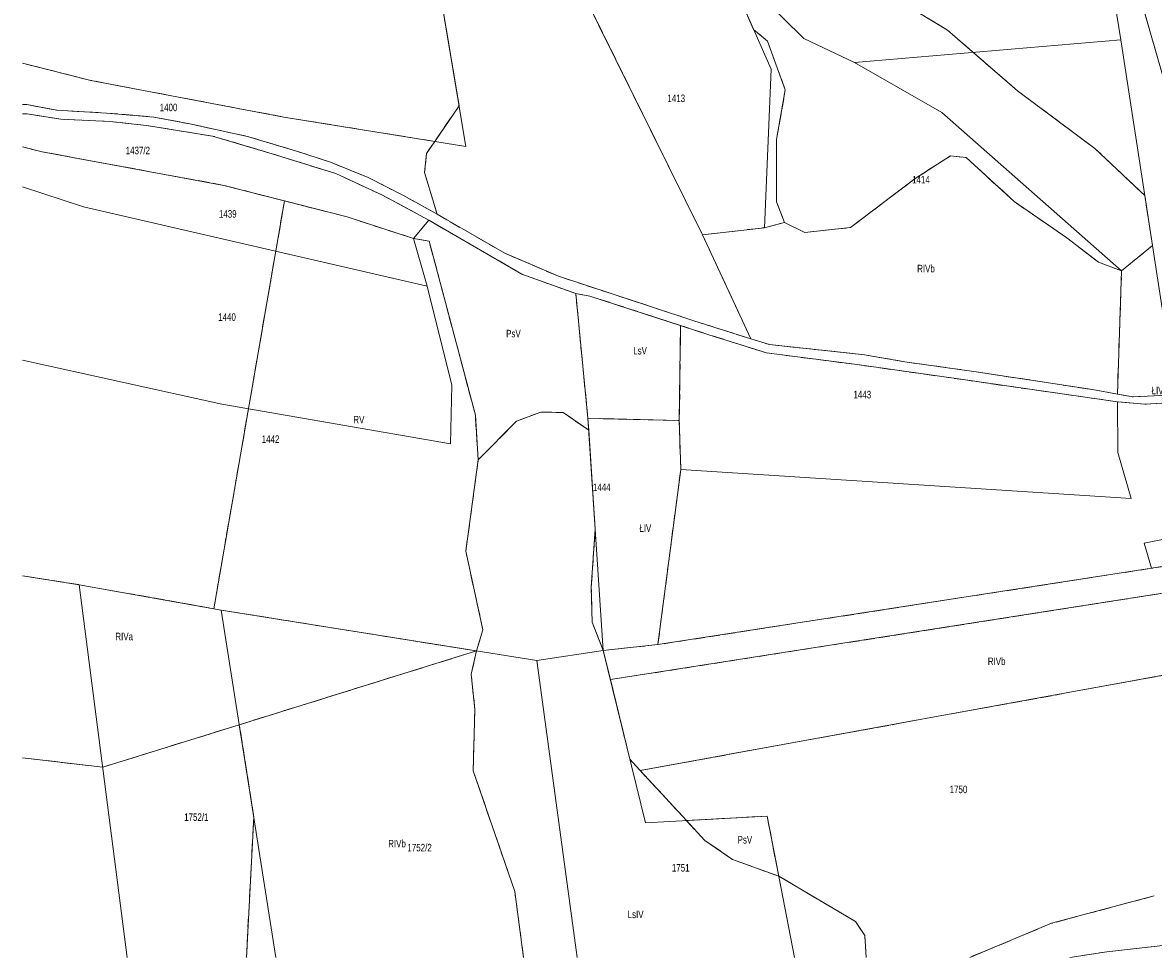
# Model space of a CAD drawing. Header units: metres. Extents: x 7498273 to 7499989, y 5499795 to 5500810.
# Tile 1 of 40: x 7498273 to 7498498, y 5499795 to 5499981. Entities that reach past the tile are written whole.
import ezdxf

# ---------------------------------------------------------------- set-up
doc = ezdxf.new("R2010")
doc.units = ezdxf.units.M
doc.header["$MEASUREMENT"] = 0
doc.linetypes.add('2.25_0.75', pattern=[3, 2.25, -0.75])
for name, color, linetype, lineweight in [('209-oznaczenie konturu klasyfikacyjnego', 7, 'Continuous', 0), ('211-numer działki ewidencyjnej', 7, 'Continuous', 0), ('217-kontur klasyfikacyjny', 7, 'Continuous', 0), ('218-kontur użytku gruntowego', 7, 'Continuous', 0), ('219-działka ewidencyjna', 7, 'Continuous', 0)]:
    doc.layers.add(name, color=color, linetype=linetype, lineweight=lineweight)
doc.styles.get("Standard").update_dxf_attribs({"font": 'Working1250.shx', "width": 0.75})

msp = doc.modelspace()

# ---------------------------------------------------------------- linework, layer by layer
at = {"layer": '217-kontur klasyfikacyjny', "color": 3, "linetype": '2.25_0.75', "lineweight": 13, "flags": 128}
for points in [[(7498492.44, 5499998.12), (7498509.38, 5499939.22)], [(7498354.96, 5499995.54), (7498360.15, 5499964.66)], [(7498408.66, 5499938.97), (7498380.98, 5499994.84)], [(7498418.82, 5499979.84), (7498412.52, 5499994.14)], [(7498457.42, 5499979.76), (7498434.61, 5499993.64)], [(7498421.58, 5499977.57), (7498418.82, 5499979.84)], [(7498471.4, 5499967.66), (7498457.42, 5499979.76)], [(7498425.12, 5499967.83), (7498421.58, 5499977.57)], [(7498286.77, 5499969.72), (7498273.174, 5499973.159)], [(7498325.25, 5499962.42), (7498286.77, 5499969.72)], [(7498423.36, 5499957.93), (7498425.12, 5499967.83)], [(7498486.83, 5499956.17), (7498471.4, 5499967.66)], [(7498273.174, 5499964.916), (7498274.04, 5499964.92)], [(7498274.1, 5499963.05), (7498273.174, 5499963.083)], [(7498274.04, 5499964.92), (7498280, 5499963.77)], [(7498280.77, 5499962.01), (7498274.1, 5499963.05)], [(7498280, 5499963.77), (7498289.88, 5499963.23)], [(7498289.88, 5499963.23), (7498299.34, 5499962.42)], [(7498360.15, 5499964.66), (7498355.27, 5499957.57)], [(7498290.57, 5499961.54), (7498280.77, 5499962.01)], [(7498297.84, 5499960.74), (7498290.57, 5499961.54)], [(7498311.03, 5499958.63), (7498297.84, 5499960.74)], [(7498299.34, 5499962.42), (7498306.49, 5499961.07)], [(7498306.49, 5499961.07), (7498317.96, 5499958.57)], [(7498355.27, 5499957.57), (7498325.25, 5499962.42)], [(7498322.89, 5499955.12), (7498311.03, 5499958.63)], [(7498317.96, 5499958.57), (7498327.52, 5499955.71)], [(7498277.07, 5499955.51), (7498273.174, 5499956.484)], [(7498355.27, 5499957.57), (7498353.64, 5499955.19)], [(7498423.37, 5499945.57), (7498423.36, 5499957.93)], [(7498496.74, 5499946.78), (7498486.83, 5499956.17)], [(7498313.28, 5499948.82), (7498277.07, 5499955.51)], [(7498335.56, 5499951.18), (7498322.89, 5499955.12)], [(7498327.52, 5499955.71), (7498334.52, 5499953.43)], [(7498353.64, 5499955.19), (7498353.27, 5499951.4)], [(7498451.01, 5499950.2), (7498458.04, 5499954.69)], [(7498458.04, 5499954.69), (7498461.14, 5499954.38)], [(7498461.14, 5499954.38), (7498470.75, 5499945.58)], [(7498334.52, 5499953.43), (7498341.99, 5499950.39)], [(7498344.87, 5499946.88), (7498335.56, 5499951.18)], [(7498341.99, 5499950.39), (7498349.09, 5499946.77)], [(7498353.27, 5499951.4), (7498355.77, 5499943.08)], [(7498438.1, 5499940.41), (7498451.01, 5499950.2)], [(7498325.35, 5499945.73), (7498313.28, 5499948.82)], [(7498311.26, 5499864.47), (7498325.35, 5499945.73)], [(7498337.86, 5499942.52), (7498325.35, 5499945.73)], [(7498354.11, 5499941.89), (7498344.87, 5499946.88)], [(7498349.09, 5499946.77), (7498355.77, 5499943.08)], [(7498424.96, 5499941.43), (7498423.37, 5499945.57)], [(7498470.75, 5499945.58), (7498481.19, 5499938.38)], [(7498498.28, 5499936.82), (7498496.74, 5499946.78)], [(7498355.77, 5499943.08), (7498369.24, 5499935.29)], [(7498351.05, 5499938.24), (7498337.86, 5499942.52)], [(7498354.11, 5499941.89), (7498351.05, 5499938.24)], [(7498372.63, 5499931.15), (7498354.11, 5499941.89)], [(7498408.66, 5499938.97), (7498421.01, 5499940.39)], [(7498421.01, 5499940.39), (7498424.96, 5499941.43)], [(7498424.96, 5499941.43), (7498429.05, 5499939.45)], [(7498429.05, 5499939.45), (7498438.1, 5499940.41)], [(7498354.17, 5499937.71), (7498351.05, 5499938.24)], [(7498418.29, 5499918.22), (7498408.66, 5499938.97)], [(7498481.19, 5499938.38), (7498487.52, 5499933.55)], [(7498363.38, 5499903.05), (7498354.17, 5499937.71)], [(7498492.13, 5499931.8), (7498498.28, 5499936.82)], [(7498369.24, 5499935.29), (7498379.95, 5499930.71)], [(7498487.52, 5499933.55), (7498492.13, 5499931.8)], [(7498491.3, 5499907.25), (7498492.13, 5499931.8)], [(7498383.38, 5499927.26), (7498372.63, 5499931.15)], [(7498379.95, 5499930.71), (7498390.84, 5499927.12)], [(7498385.8, 5499902.41), (7498383.38, 5499927.26)], [(7498386.19, 5499926.76), (7498383.38, 5499927.26)], [(7498390.84, 5499927.12), (7498406.9, 5499921.86)], [(7498404.28, 5499920.89), (7498386.19, 5499926.76)], [(7498404.01, 5499901.96), (7498404.28, 5499920.89)], [(7498409.92, 5499919.06), (7498404.28, 5499920.89)], [(7498406.9, 5499921.86), (7498418.29, 5499918.22)], [(7498421.37, 5499915.45), (7498409.92, 5499919.06)], [(7498418.29, 5499918.22), (7498421.95, 5499917.1)], [(7498421.95, 5499917.1), (7498440.9, 5499915.08)], [(7498439.43, 5499913.11), (7498421.37, 5499915.45)], [(7498440.9, 5499915.08), (7498448.94, 5499913.66)], [(7498448.94, 5499913.66), (7498462.71, 5499911.75)], [(7498461.03, 5499910.05), (7498439.43, 5499913.11)], [(7498462.71, 5499911.75), (7498486.33, 5499908.13)], [(7498480.32, 5499907.27), (7498461.03, 5499910.05)], [(7498491.31, 5499905.72), (7498480.32, 5499907.27)], [(7498486.33, 5499908.13), (7498491.3, 5499907.25)], [(7498491.3, 5499907.25), (7498494.41, 5499906.69)], [(7498494.41, 5499906.69), (7498502.88, 5499907.08)], [(7498496.76, 5499905.22), (7498491.31, 5499905.72)], [(7498506.1, 5499905.78), (7498496.76, 5499905.22)], [(7498363.96, 5499894.14), (7498363.38, 5499903.05)], [(7498371.56, 5499901.85), (7498376.39, 5499903.64)], [(7498376.39, 5499903.64), (7498380.88, 5499903.57)], [(7498380.88, 5499903.57), (7498385.96, 5499900.06)], [(7498385.96, 5499900.06), (7498385.8, 5499902.41)], [(7498385.8, 5499902.41), (7498404.01, 5499901.96)], [(7498363.96, 5499894.14), (7498371.56, 5499901.85)], [(7498387.26, 5499880.34), (7498385.96, 5499900.06)], [(7498404.29, 5499892.2), (7498404.01, 5499901.96)], [(7498361.47, 5499875.92), (7498363.96, 5499894.14)], [(7498399.75, 5499857.33), (7498404.29, 5499892.2)], [(7498386.47, 5499868.8), (7498387.26, 5499880.34)], [(7498364.88, 5499860.25), (7498361.47, 5499875.92)], [(7498522.06, 5499876.32), (7498498.06, 5499872.53)], [(7498390.29, 5499850.35), (7498536.44, 5499873.21)], [(7498273.174, 5499871.028), (7498284.45, 5499869.26)], [(7498498.06, 5499872.53), (7498399.75, 5499857.33)], [(7498284.45, 5499869.26), (7498311.26, 5499864.47)], [(7498386.64, 5499861.78), (7498386.47, 5499868.8)], [(7498312.75, 5499864.2), (7498311.26, 5499864.47)], [(7498363.59, 5499856.07), (7498312.75, 5499864.2)], [(7498388.86, 5499856.17), (7498386.64, 5499861.78)], [(7498363.59, 5499856.07), (7498364.88, 5499860.25)], [(7498388.86, 5499856.17), (7498399.75, 5499857.33)], [(7498316.34, 5499841.37), (7498363.59, 5499856.07)], [(7498362.57, 5499851.43), (7498363.59, 5499856.07)], [(7498390.29, 5499850.35), (7498388.86, 5499856.17)], [(7498396.23, 5499832.25), (7498509.2, 5499852.81)], [(7498363.26, 5499844.39), (7498362.57, 5499851.43)], [(7498394.17, 5499834.48), (7498390.29, 5499850.35)], [(7498362.96, 5499832.16), (7498363.26, 5499844.39)], [(7498316.34, 5499841.37), (7498289.14, 5499832.91)], [(7498319.23, 5499822.98), (7498316.34, 5499841.37)], [(7498289.14, 5499832.91), (7498273.174, 5499834.791)], [(7498396.23, 5499832.25), (7498394.17, 5499834.48)], [(7498405.44, 5499822.27), (7498396.23, 5499832.25)], [(7498371.24, 5499808.14), (7498362.96, 5499832.16)], [(7498405.44, 5499822.27), (7498421.52, 5499823.16)], [(7498421.52, 5499823.16), (7498423.82, 5499811.19)], [(7498317.762, 5499795.022), (7498319.23, 5499822.98)], [(7498409.08, 5499818.32), (7498405.44, 5499822.27)], [(7498414.63, 5499814.55), (7498409.08, 5499818.32)], [(7498423.82, 5499811.19), (7498414.63, 5499814.55)], [(7498439.12, 5499802.14), (7498423.82, 5499811.19)], [(7498372.991, 5499795.022), (7498371.24, 5499808.14)], [(7498498.65, 5499807.28), (7498478.18, 5499801.81)], [(7498440.95, 5499799.37), (7498439.12, 5499802.14)], [(7498478.18, 5499801.81), (7498461.907, 5499795.022)], [(7498441.257, 5499795.022), (7498440.95, 5499799.37)], [(7498489.18, 5499796.13), (7498526.87, 5499800.36)], [(7498481.788, 5499795.022), (7498489.18, 5499796.13)]]:
    msp.add_lwpolyline(points, dxfattribs=at)
at = {"layer": '218-kontur użytku gruntowego', "color": 3, "linetype": 'Continuous', "lineweight": 13, "flags": 128}
for points in [[(7498492.44, 5499998.12), (7498509.38, 5499939.22)], [(7498360.15, 5499964.66), (7498354.96, 5499995.54)], [(7498380.98, 5499994.84), (7498408.66, 5499938.97)], [(7498412.52, 5499994.14), (7498418.82, 5499979.84)], [(7498457.42, 5499979.76), (7498434.61, 5499993.64)], [(7498418.82, 5499979.84), (7498421.58, 5499977.57)], [(7498471.4, 5499967.66), (7498457.42, 5499979.76)], [(7498421.58, 5499977.57), (7498425.12, 5499967.83)], [(7498273.174, 5499973.159), (7498286.77, 5499969.72)], [(7498286.77, 5499969.72), (7498325.25, 5499962.42)], [(7498425.12, 5499967.83), (7498423.36, 5499957.93)], [(7498486.83, 5499956.17), (7498471.4, 5499967.66)], [(7498273.174, 5499964.916), (7498274.04, 5499964.92)], [(7498274.1, 5499963.05), (7498273.174, 5499963.083)], [(7498274.04, 5499964.92), (7498280, 5499963.77)], [(7498280.77, 5499962.01), (7498274.1, 5499963.05)], [(7498280, 5499963.77), (7498289.88, 5499963.23)], [(7498289.88, 5499963.23), (7498299.34, 5499962.42)], [(7498355.27, 5499957.57), (7498360.15, 5499964.66)], [(7498290.57, 5499961.54), (7498280.77, 5499962.01)], [(7498297.84, 5499960.74), (7498290.57, 5499961.54)], [(7498311.03, 5499958.63), (7498297.84, 5499960.74)], [(7498299.34, 5499962.42), (7498306.49, 5499961.07)], [(7498306.49, 5499961.07), (7498317.96, 5499958.57)], [(7498325.25, 5499962.42), (7498355.27, 5499957.57)], [(7498322.89, 5499955.12), (7498311.03, 5499958.63)], [(7498317.96, 5499958.57), (7498327.52, 5499955.71)], [(7498277.07, 5499955.51), (7498273.174, 5499956.484)], [(7498353.64, 5499955.19), (7498355.27, 5499957.57)], [(7498423.36, 5499957.93), (7498423.37, 5499945.57)], [(7498496.74, 5499946.78), (7498486.83, 5499956.17)], [(7498313.28, 5499948.82), (7498277.07, 5499955.51)], [(7498335.56, 5499951.18), (7498322.89, 5499955.12)], [(7498327.52, 5499955.71), (7498334.52, 5499953.43)], [(7498353.27, 5499951.4), (7498353.64, 5499955.19)], [(7498458.04, 5499954.69), (7498451.01, 5499950.2)], [(7498461.14, 5499954.38), (7498458.04, 5499954.69)], [(7498470.75, 5499945.58), (7498461.14, 5499954.38)], [(7498334.52, 5499953.43), (7498341.99, 5499950.39)], [(7498344.87, 5499946.88), (7498335.56, 5499951.18)], [(7498341.99, 5499950.39), (7498349.09, 5499946.77)], [(7498355.77, 5499943.08), (7498353.27, 5499951.4)], [(7498451.01, 5499950.2), (7498438.1, 5499940.41)], [(7498325.35, 5499945.73), (7498313.28, 5499948.82)], [(7498325.35, 5499945.73), (7498311.26, 5499864.47)], [(7498337.86, 5499942.52), (7498325.35, 5499945.73)], [(7498354.11, 5499941.89), (7498344.87, 5499946.88)], [(7498349.09, 5499946.77), (7498355.77, 5499943.08)], [(7498423.37, 5499945.57), (7498424.96, 5499941.43)], [(7498481.19, 5499938.38), (7498470.75, 5499945.58)], [(7498498.28, 5499936.82), (7498496.74, 5499946.78)], [(7498355.77, 5499943.08), (7498369.24, 5499935.29)], [(7498351.05, 5499938.24), (7498337.86, 5499942.52)], [(7498354.11, 5499941.89), (7498351.05, 5499938.24)], [(7498372.63, 5499931.15), (7498354.11, 5499941.89)], [(7498421.01, 5499940.39), (7498408.66, 5499938.97)], [(7498424.96, 5499941.43), (7498421.01, 5499940.39)], [(7498429.05, 5499939.45), (7498424.96, 5499941.43)], [(7498438.1, 5499940.41), (7498429.05, 5499939.45)], [(7498351.05, 5499938.24), (7498354.17, 5499937.71)], [(7498408.66, 5499938.97), (7498418.29, 5499918.22)], [(7498487.52, 5499933.55), (7498481.19, 5499938.38)], [(7498354.17, 5499937.71), (7498363.38, 5499903.05)], [(7498492.13, 5499931.8), (7498498.28, 5499936.82)], [(7498369.24, 5499935.29), (7498379.95, 5499930.71)], [(7498492.13, 5499931.8), (7498487.52, 5499933.55)], [(7498491.3, 5499907.25), (7498492.13, 5499931.8)], [(7498383.38, 5499927.26), (7498372.63, 5499931.15)], [(7498379.95, 5499930.71), (7498390.84, 5499927.12)], [(7498383.38, 5499927.26), (7498385.8, 5499902.41)], [(7498386.19, 5499926.76), (7498383.38, 5499927.26)], [(7498390.84, 5499927.12), (7498406.9, 5499921.86)], [(7498404.28, 5499920.89), (7498386.19, 5499926.76)], [(7498404.28, 5499920.89), (7498404.01, 5499901.96)], [(7498409.92, 5499919.06), (7498404.28, 5499920.89)], [(7498406.9, 5499921.86), (7498418.29, 5499918.22)], [(7498421.37, 5499915.45), (7498409.92, 5499919.06)], [(7498418.29, 5499918.22), (7498421.95, 5499917.1)], [(7498421.95, 5499917.1), (7498440.9, 5499915.08)], [(7498439.43, 5499913.11), (7498421.37, 5499915.45)], [(7498440.9, 5499915.08), (7498448.94, 5499913.66)], [(7498448.94, 5499913.66), (7498462.71, 5499911.75)], [(7498461.03, 5499910.05), (7498439.43, 5499913.11)], [(7498462.71, 5499911.75), (7498486.33, 5499908.13)], [(7498480.32, 5499907.27), (7498461.03, 5499910.05)], [(7498491.31, 5499905.72), (7498480.32, 5499907.27)], [(7498486.33, 5499908.13), (7498491.3, 5499907.25)], [(7498494.41, 5499906.69), (7498491.3, 5499907.25)], [(7498502.88, 5499907.08), (7498494.41, 5499906.69)], [(7498496.76, 5499905.22), (7498491.31, 5499905.72)], [(7498506.1, 5499905.78), (7498496.76, 5499905.22)], [(7498363.38, 5499903.05), (7498363.96, 5499894.14)], [(7498376.39, 5499903.64), (7498371.56, 5499901.85)], [(7498380.88, 5499903.57), (7498376.39, 5499903.64)], [(7498385.96, 5499900.06), (7498380.88, 5499903.57)], [(7498385.8, 5499902.41), (7498404.01, 5499901.96)], [(7498385.8, 5499902.41), (7498385.96, 5499900.06)], [(7498371.56, 5499901.85), (7498363.96, 5499894.14)], [(7498385.96, 5499900.06), (7498387.26, 5499880.34)], [(7498404.01, 5499901.96), (7498404.29, 5499892.2)], [(7498363.96, 5499894.14), (7498361.47, 5499875.92)], [(7498404.29, 5499892.2), (7498399.75, 5499857.33)], [(7498387.26, 5499880.34), (7498386.47, 5499868.8)], [(7498361.47, 5499875.92), (7498364.88, 5499860.25)], [(7498498.06, 5499872.53), (7498522.06, 5499876.32)], [(7498536.44, 5499873.21), (7498390.29, 5499850.35)], [(7498284.45, 5499869.26), (7498273.174, 5499871.028)], [(7498399.75, 5499857.33), (7498498.06, 5499872.53)], [(7498311.26, 5499864.47), (7498284.45, 5499869.26)], [(7498386.47, 5499868.8), (7498386.64, 5499861.78)], [(7498311.26, 5499864.47), (7498312.75, 5499864.2)], [(7498312.75, 5499864.2), (7498363.59, 5499856.07)], [(7498386.64, 5499861.78), (7498388.86, 5499856.17)], [(7498364.88, 5499860.25), (7498363.59, 5499856.07)], [(7498388.86, 5499856.17), (7498399.75, 5499857.33)], [(7498363.59, 5499856.07), (7498316.34, 5499841.37)], [(7498363.59, 5499856.07), (7498362.57, 5499851.43)], [(7498388.86, 5499856.17), (7498390.29, 5499850.35)], [(7498396.23, 5499832.25), (7498509.2, 5499852.81)], [(7498362.57, 5499851.43), (7498363.26, 5499844.39)], [(7498390.29, 5499850.35), (7498394.17, 5499834.48)], [(7498363.26, 5499844.39), (7498362.96, 5499832.16)], [(7498289.14, 5499832.91), (7498316.34, 5499841.37)], [(7498316.34, 5499841.37), (7498319.23, 5499822.98)], [(7498273.174, 5499834.791), (7498289.14, 5499832.91)], [(7498394.17, 5499834.48), (7498396.23, 5499832.25)], [(7498396.23, 5499832.25), (7498405.44, 5499822.27)], [(7498362.96, 5499832.16), (7498371.24, 5499808.14)], [(7498405.44, 5499822.27), (7498421.52, 5499823.16)], [(7498421.52, 5499823.16), (7498423.82, 5499811.19)], [(7498319.23, 5499822.98), (7498317.762, 5499795.022)], [(7498405.44, 5499822.27), (7498409.08, 5499818.32)], [(7498409.08, 5499818.32), (7498414.63, 5499814.55)], [(7498414.63, 5499814.55), (7498423.82, 5499811.19)], [(7498423.82, 5499811.19), (7498439.12, 5499802.14)], [(7498371.24, 5499808.14), (7498372.991, 5499795.022)], [(7498478.18, 5499801.81), (7498498.65, 5499807.28)], [(7498439.12, 5499802.14), (7498440.95, 5499799.37)], [(7498461.907, 5499795.022), (7498478.18, 5499801.81)], [(7498440.95, 5499799.37), (7498441.257, 5499795.022)], [(7498489.18, 5499796.13), (7498526.87, 5499800.36)], [(7498481.788, 5499795.022), (7498489.18, 5499796.13)]]:
    msp.add_lwpolyline(points, dxfattribs=at)
at = {"layer": '219-działka ewidencyjna', "color": 3, "linetype": 'Continuous', "lineweight": 13, "flags": 128}
for points in [[(7498491.95, 5499977.81), (7498488.72, 5499997.94)], [(7498509.38, 5499939.22), (7498492.44, 5499998.12)], [(7498354.96, 5499995.54), (7498361.51, 5499956.56)], [(7498380.98, 5499994.84), (7498408.66, 5499938.97)], [(7498412.52, 5499994.14), (7498422.29, 5499971.97)], [(7498412.52, 5499994.14), (7498428.82, 5499978.05)], [(7498428.82, 5499978.05), (7498438.92, 5499973.31)], [(7498438.92, 5499973.31), (7498491.95, 5499977.81)], [(7498491.95, 5499977.81), (7498502.88, 5499907.08)], [(7498273.174, 5499973.158), (7498286.77, 5499969.72)], [(7498421.01, 5499940.39), (7498422.29, 5499971.97)], [(7498456.34, 5499963.34), (7498438.92, 5499973.31)], [(7498286.77, 5499969.72), (7498325.25, 5499962.42)], [(7498273.174, 5499964.916), (7498274.04, 5499964.92)], [(7498274.1, 5499963.05), (7498273.174, 5499963.083)], [(7498274.04, 5499964.92), (7498280, 5499963.77)], [(7498274.1, 5499963.05), (7498280.77, 5499962.01)], [(7498280, 5499963.77), (7498289.88, 5499963.23)], [(7498289.88, 5499963.23), (7498299.34, 5499962.42)], [(7498456.34, 5499963.34), (7498492.13, 5499931.8)], [(7498280.77, 5499962.01), (7498290.57, 5499961.54)], [(7498290.57, 5499961.54), (7498297.84, 5499960.74)], [(7498297.84, 5499960.74), (7498311.03, 5499958.63)], [(7498299.34, 5499962.42), (7498306.49, 5499961.07)], [(7498306.49, 5499961.07), (7498317.96, 5499958.57)], [(7498325.25, 5499962.42), (7498361.51, 5499956.56)], [(7498322.89, 5499955.12), (7498311.03, 5499958.63)], [(7498317.96, 5499958.57), (7498327.52, 5499955.71)], [(7498273.174, 5499956.484), (7498277.07, 5499955.51)], [(7498277.07, 5499955.51), (7498313.28, 5499948.82)], [(7498322.89, 5499955.12), (7498335.56, 5499951.18)], [(7498327.52, 5499955.71), (7498334.52, 5499953.43)], [(7498334.52, 5499953.43), (7498341.99, 5499950.39)], [(7498344.87, 5499946.88), (7498335.56, 5499951.18)], [(7498341.99, 5499950.39), (7498349.09, 5499946.77)], [(7498273.174, 5499948.538), (7498285.29, 5499944.56)], [(7498313.28, 5499948.82), (7498337.86, 5499942.52)], [(7498344.87, 5499946.88), (7498354.11, 5499941.89)], [(7498349.09, 5499946.77), (7498355.77, 5499943.08)], [(7498285.29, 5499944.56), (7498353.79, 5499928.77)], [(7498355.77, 5499943.08), (7498369.24, 5499935.29)], [(7498337.86, 5499942.52), (7498351.05, 5499938.24)], [(7498351.05, 5499938.24), (7498354.11, 5499941.89)], [(7498354.11, 5499941.89), (7498372.63, 5499931.15)], [(7498408.66, 5499938.97), (7498421.01, 5499940.39)], [(7498351.05, 5499938.24), (7498353.79, 5499928.77)], [(7498408.66, 5499938.97), (7498418.29, 5499918.22)], [(7498369.24, 5499935.29), (7498379.95, 5499930.71)], [(7498491.3, 5499907.25), (7498492.13, 5499931.8)], [(7498372.63, 5499931.15), (7498383.38, 5499927.26)], [(7498379.95, 5499930.71), (7498390.84, 5499927.12)], [(7498353.79, 5499928.77), (7498358.72, 5499909)], [(7498383.38, 5499927.26), (7498386.19, 5499926.76)], [(7498383.38, 5499927.26), (7498385.8, 5499902.41)], [(7498390.84, 5499927.12), (7498406.9, 5499921.86)], [(7498386.19, 5499926.76), (7498409.92, 5499919.06)], [(7498406.9, 5499921.86), (7498418.29, 5499918.22)], [(7498421.37, 5499915.45), (7498409.92, 5499919.06)], [(7498418.29, 5499918.22), (7498421.95, 5499917.1)], [(7498421.95, 5499917.1), (7498440.9, 5499915.08)], [(7498273.174, 5499913.986), (7498312.86, 5499905.21)], [(7498421.37, 5499915.45), (7498439.43, 5499913.11)], [(7498448.94, 5499913.66), (7498440.9, 5499915.08)], [(7498448.94, 5499913.66), (7498462.71, 5499911.75)], [(7498439.43, 5499913.11), (7498461.03, 5499910.05)], [(7498462.71, 5499911.75), (7498486.33, 5499908.13)], [(7498358.42, 5499897.33), (7498358.72, 5499909)], [(7498461.03, 5499910.05), (7498480.32, 5499907.27)], [(7498480.32, 5499907.27), (7498491.31, 5499905.72)], [(7498486.33, 5499908.13), (7498491.3, 5499907.25)], [(7498491.3, 5499907.25), (7498494.41, 5499906.69)], [(7498494.41, 5499906.69), (7498502.88, 5499907.08)], [(7498312.86, 5499905.21), (7498358.42, 5499897.33)], [(7498491.31, 5499905.72), (7498496.76, 5499905.22)], [(7498491.31, 5499905.72), (7498491.4, 5499895.6)], [(7498496.76, 5499905.22), (7498506.1, 5499905.78)], [(7498385.8, 5499902.41), (7498404.01, 5499901.96)], [(7498385.8, 5499902.41), (7498388.86, 5499856.17)], [(7498404.01, 5499901.96), (7498404.29, 5499892.2)], [(7498491.4, 5499895.6), (7498494.04, 5499886.47)], [(7498496.65, 5499877.51), (7498575.4, 5499893.4)], [(7498404.29, 5499892.2), (7498494.04, 5499886.47)], [(7498496.65, 5499877.51), (7498498.06, 5499872.53)], [(7498498.06, 5499872.53), (7498522.06, 5499876.32)], [(7498273.174, 5499871.028), (7498284.45, 5499869.26)], [(7498399.75, 5499857.33), (7498498.06, 5499872.53)], [(7498284.45, 5499869.26), (7498312.75, 5499864.2)], [(7498284.45, 5499869.26), (7498294.022, 5499795.022)], [(7498312.75, 5499864.2), (7498323.62, 5499795.022)], [(7498312.75, 5499864.2), (7498375.64, 5499854.15)], [(7498399.75, 5499857.33), (7498388.86, 5499856.17)], [(7498375.64, 5499854.15), (7498388.86, 5499856.17)], [(7498388.86, 5499856.17), (7498397.27, 5499821.82)], [(7498383.668, 5499795.022), (7498375.64, 5499854.15)], [(7498397.27, 5499821.82), (7498421.52, 5499823.16)], [(7498426.934, 5499795.022), (7498421.52, 5499823.16)], [(7498489.18, 5499796.13), (7498526.87, 5499800.36)], [(7498481.788, 5499795.022), (7498489.18, 5499796.13)]]:
    msp.add_lwpolyline(points, dxfattribs=at)

# ---------------------------------------------------------------- texts
at = {"layer": '209-oznaczenie konturu klasyfikacyjnego', "color": 3, "linetype": 'Continuous', "lineweight": 13, "char_height": 1.5, "attachment_point": 7, "line_spacing_factor": 0.6}
for s, insert in [('\\H1x;\\W0.79;RIVb', (7498451.4, 5499931.47)), ('\\H1x;\\W0.79;PsV', (7498369.51, 5499918.52)), ('\\H1x;\\W0.79;LsV', (7498394.83, 5499915.11)), ('\\H1x;\\W0.79;ŁIV', (7498498.11, 5499907.19)), ('\\H1x;\\W0.79;RV', (7498339.07, 5499901.4)), ('\\H1x;\\W0.79;ŁIV', (7498396.05, 5499879.79)), ('\\H1x;\\W0.79;RIVa', (7498291.65, 5499858.17)), ('\\H1x;\\W0.79;RIVb', (7498465.48, 5499853.23)), ('\\H1x;\\W0.79;PsV', (7498415.63, 5499817.68)), ('\\H1x;\\W0.79;RIVb', (7498346.01, 5499816.91)), ('\\H1x;\\W0.79;LsIV', (7498393.72, 5499802.82))]:
    msp.add_mtext(s, dxfattribs=dict(at, insert=insert))
at = {"layer": '211-numer działki ewidencyjnej', "color": 3, "linetype": 'Continuous', "lineweight": 13, "char_height": 1.5, "line_spacing_factor": 0.6}
for s, insert, attachment_point in [('\\H1x;\\W0.79;1400', (7498300.48, 5499963.57), 7), ('\\H1x;\\W0.79;1413', (7498401.64, 5499966.91), 1), ('\\H1x;\\W0.79;1437/2', (7498293.71, 5499954.99), 7), ('\\H1x;\\W0.79;1414', (7498450.4, 5499950.7), 1), ('\\H1x;\\W0.79;1439', (7498312.28, 5499942.36), 7), ('\\H1x;\\W0.79;1440', (7498312.14, 5499923.33), 1), ('\\H1x;\\W0.79;1443', (7498438.71, 5499906.37), 7), ('\\H1x;\\W0.79;1442', (7498320.82, 5499897.52), 7), ('\\H1x;\\W0.79;1444', (7498386.8, 5499887.92), 7), ('\\H1x;\\W0.79;1750', (7498457.87, 5499829.24), 1), ('\\H1x;\\W0.79;1752/1', (7498305.36, 5499823.71), 1), ('\\H1x;\\W0.79;1752/2', (7498349.84, 5499817.64), 1), ('\\H1x;\\W0.79;1751', (7498402.53, 5499813.62), 1)]:
    msp.add_mtext(s, dxfattribs=dict(at, insert=insert, attachment_point=attachment_point))

doc.saveas('drawing.dxf')
